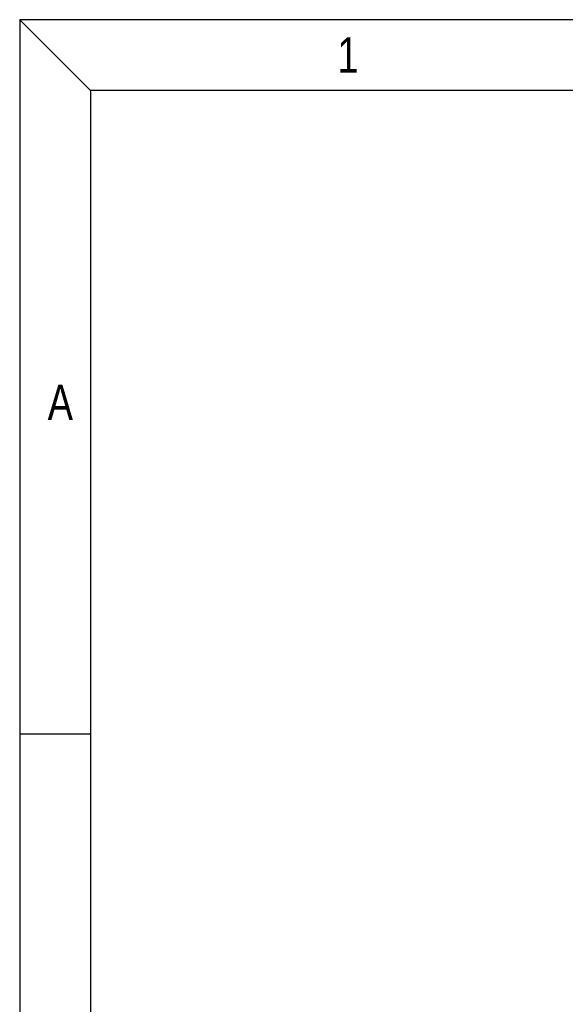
# Model space of a CAD drawing. Extents: x 695 to 3294, y -288 to 575.
# Tile 52 of 83: x 2050 to 2217, y 273 to 575. Entities that reach past the tile are written whole.
import ezdxf

# ---------------------------------------------------------------- set-up
doc = ezdxf.new("R2010")
doc.units = 0
doc.header["$LTSCALE"] = 16.335
doc.layers.add('粗实线', color=7, linetype='CONTINUOUS', lineweight=40)
doc.layers.add('细实线', color=7, linetype='CONTINUOUS', lineweight=15)
doc.styles.get("Standard").update_dxf_attribs({"font": 'txt', "width": 0.8})

msp = doc.modelspace()

# ---------------------------------------------------------------- linework, layer by layer
at = {"layer": '粗实线', "color": 6, "lineweight": 30}
for p, q in [((3294.414, 574.553), (2050.371, 574.553)), ((2050.371, 574.553), (2050.371, -288.433)), ((3272.731, 552.87), (2072.054, 552.87)), ((2072.054, 552.87), (2072.054, -266.75)), ((2050.371, 355.554), (2072.054, 355.554))]:
    msp.add_line(p, q, dxfattribs=at)
at = {"layer": '细实线', "color": 6, "lineweight": 30}
msp.add_line((2072.054, 552.87), (2050.371, 574.553), dxfattribs=at)

# ---------------------------------------------------------------- texts
at = {"layer": '粗实线', "color": 6, "lineweight": 30, "ltscale": 0.5, "char_height": 10.842, "width": 208.15725, "attachment_point": 1}
for s, insert in [('1', (2147.662, 569.132)), ('A', (2058.936, 462.677))]:
    msp.add_mtext(s, dxfattribs=dict(at, insert=insert))

doc.saveas('drawing.dxf')
